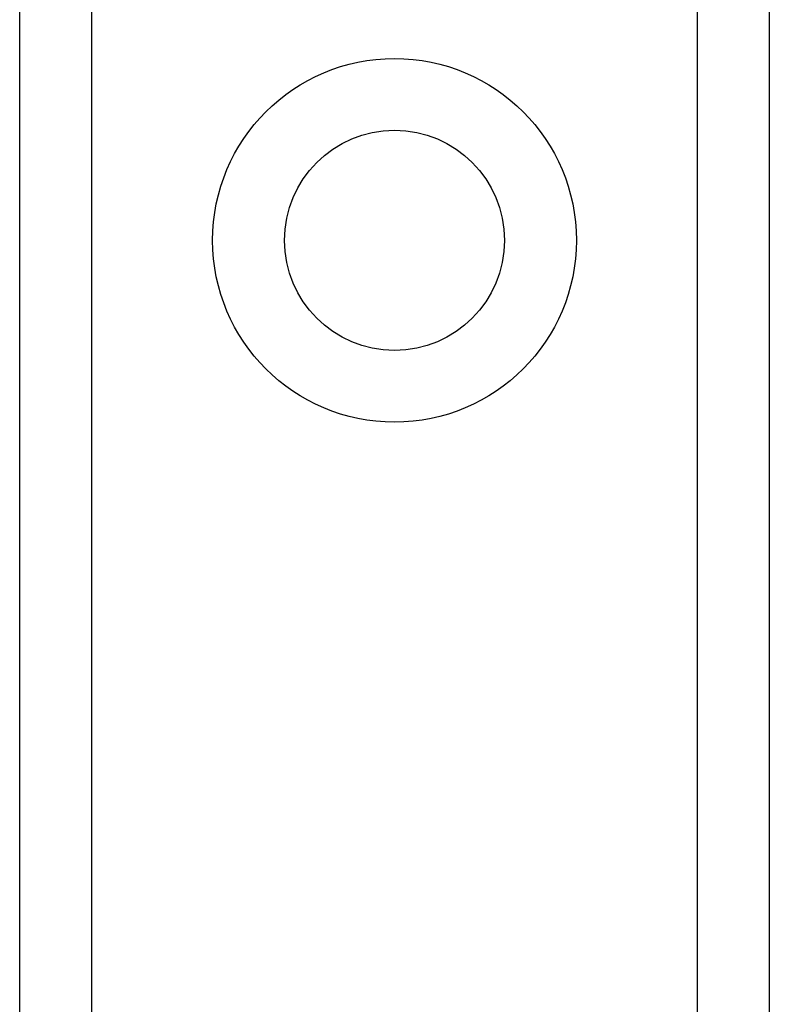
# Model space of a CAD drawing. Header units: inches. Extents: x 10 to 197, y 9 to 109.
# Tile 19 of 111: x 32.497 to 33.059, y 19.705 to 20.443. Entities that reach past the tile are written whole.
import ezdxf

# ---------------------------------------------------------------- set-up
doc = ezdxf.new("R2010")
doc.units = ezdxf.units.IN
doc.header["$MEASUREMENT"] = 0
doc.layers.add('Visible Edges(ANSI)', color=7, linetype='Continuous', lineweight=25)
doc.layers.add('Visible Tangent Edges(ANSI)', color=7, linetype='Continuous', lineweight=25)

msp = doc.modelspace()

# ---------------------------------------------------------------- linework, layer by layer
at = {"layer": 'Visible Edges(ANSI)'}
for p, q in [((32.49673, 18.96657), (32.49673, 75.72247)), ((33.05873, 75.72247), (33.05873, 18.96657))]:
    msp.add_line(p, q, dxfattribs=at)
msp.add_circle((32.77773, 20.27759), 0.0825, dxfattribs=at)
at = {"layer": 'Visible Tangent Edges(ANSI)'}
for p, q in [((32.55058, 75.72247), (32.55058, 18.96657)), ((33.00488, 18.96657), (33.00488, 75.72247))]:
    msp.add_line(p, q, dxfattribs=at)
msp.add_circle((32.77773, 20.27759), 0.13635, dxfattribs=at)

doc.saveas('drawing.dxf')
